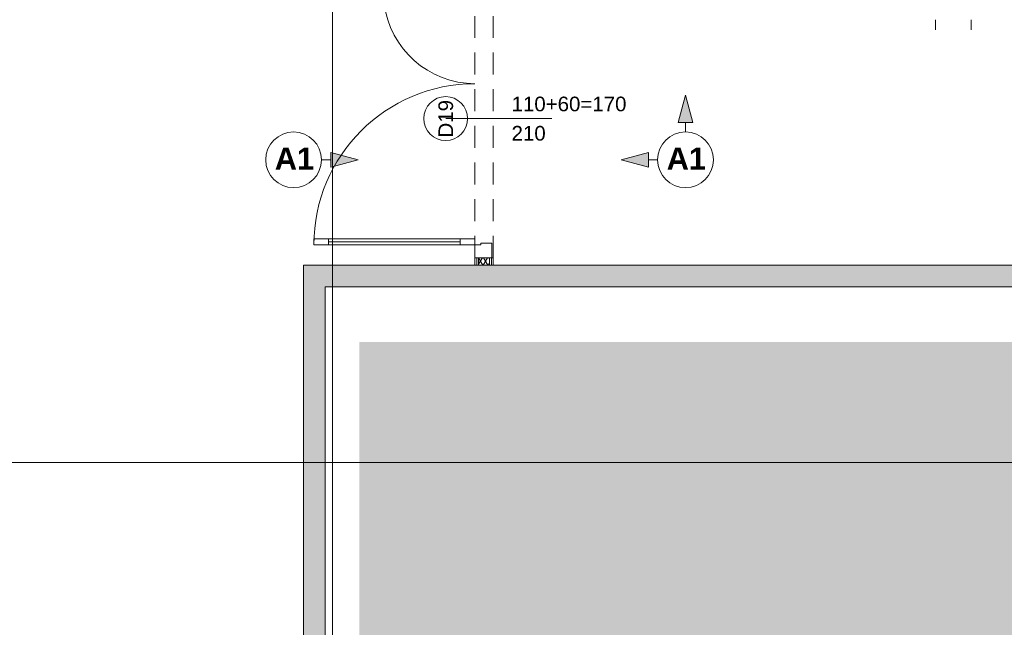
# Paper-space layout 'A-45 WYKOŃCZENIA ŚCIAN - PIĘTRO 0' of a CAD drawing. Header units: millimetres. Extents: x 0 to 500, y 0 to 400.
# Tile 8 of 15: x 226 to 293, y 156 to 197. Entities that reach past the tile are written whole.
import ezdxf
from ezdxf.xclip import XClip

# ---------------------------------------------------------------- set-up
doc = ezdxf.new("R2010")
doc.units = ezdxf.units.MM
doc.header["$MEASUREMENT"] = 0
doc.header["$XCLIPFRAME"] = 0
for name, pattern in [('DASHDOTX2', [1000, 500, -250, 0, -250]), ('Przer. długie kreski', [2.5, 1.5, -1]), ('PRZERYWANA_DU_A', [550, 350, -200])]:
    doc.linetypes.add(name, pattern=pattern)
for name, color, linetype, lineweight in [('0_Nr_pióra__2', 8, 'Continuous', 13), ('A__OKŁADZINY ŚCIAN_Nr_pióra__1', 7, 'Continuous', 20), ('A_ściany proj_Nr_pióra__1', 7, 'Continuous', 20), ('A_ściany_Nr_pióra__1', 7, 'Continuous', 20), ('Drzwi Archicad_Nr_pióra__3', 252, 'Continuous', 13), ('Znaczniki drzwi Archicada_Nr_pióra__3', 252, 'Continuous', 13)]:
    doc.layers.add(name, color=color, linetype=linetype, lineweight=lineweight)
for name, color, linetype in [('A__OKŁADZINY ŚCIAN', 7, 'Continuous'), ('A_podrys', 7, 'Continuous'), ('A_ściany', 7, 'Continuous'), ('A_ściany proj', 7, 'Continuous')]:
    doc.layers.add(name, color=color, linetype=linetype)
for name, color, linetype, lineweight, true_color in [('A__OKŁADZINY ŚCIAN_Nr_pióra__7', 7, 'Continuous', 18, 0x171717), ('A_osie_Nr_pióra__16', 7, 'Continuous', 5, 0x0f0f0f), ('A_ściany proj_Nr_pióra__21', 7, 'Continuous', 5, 0xb0b0b0)]:
    doc.layers.add(name, color=color, linetype=linetype, lineweight=lineweight, true_color=true_color)
doc.styles.add('STYL_AUTOMATYCZNY_3', font='arial.ttf')
doc.styles.add('STYL_AUTOMATYCZNY_4', font='arial.ttf')
pattern_1 = [(0, (-1528.3808, -204.0283), (0, 1), [0, -1])]

# ---------------------------------------------------------------- blocks, each defined once
blk = doc.blocks.new('Rysunek_1_1', base_point=(-1528.381, -204.028))
at = {"linetype": 'Continuous', "lineweight": 0, "true_color": 0x484848}
blk.add_hatch(color=251, dxfattribs=at).paths.add_polyline_path([(90.361, 98.756), (340.811, 98.756), (340.811, 175.047), (248.745, 175.047), (248.745, 105.047), (213.745, 105.047), (213.745, 175.047), (98.745, 175.047), (98.745, 383.857), (90.361, 383.857)])
at = {"layer": 'A__OKŁADZINY ŚCIAN', "linetype": 'Continuous', "lineweight": 0, "true_color": 0x000000}
for points in [[(271.019, 191.884), (270.519, 190.018), (271.519, 190.018)], [(248.658, 187.482), (246.792, 187.982), (246.792, 186.982)], [(266.616, 187.482), (268.483, 186.982), (268.483, 187.982)]]:
    blk.add_hatch(color=18, dxfattribs=at).paths.add_polyline_path(points)
at = {"layer": 'A_ściany', "linetype": 'Continuous', "lineweight": 0, "true_color": 0x000000}
for points in [[(314.616, 180.297), (244.921, 180.297), (246.421, 178.797), (313.116, 178.797)], [(244.921, 180.297), (244.921, 115.391), (246.421, 115.391), (246.421, 178.797)]]:
    blk.add_hatch(color=18, dxfattribs=at).paths.add_polyline_path(points)
at = {"layer": 'A_ściany proj', "linetype": 'Continuous', "lineweight": 13}
h = blk.add_hatch(dxfattribs=at)
h.set_pattern_fill('gypsum_0001', color=8, style=0, pattern_type=2)
h.set_pattern_definition(pattern_1)
h.paths.add_polyline_path([(256.641, 180.297), (256.766, 180.297), (256.766, 180.797), (256.641, 180.797)])
h = blk.add_hatch(dxfattribs=at)
h.set_pattern_fill('gypsum_0001', color=8, style=0, pattern_type=2)
h.set_pattern_definition(pattern_1)
h.paths.add_polyline_path([(256.766, 180.797), (256.766, 180.297), (256.891, 180.297), (256.891, 180.797)])
h = blk.add_hatch(dxfattribs=at)
h.set_pattern_fill('batt_insulation_0001', color=8, style=0, pattern_type=2)
h.set_pattern_definition([(60, (-1528.3808, -204.02828), (-0.25980762, 0.15), []), (120, (-1528.3808, -204.02828), (0.25980762, 0.15), [])])
h.paths.add_polyline_path([(256.891, 180.797), (256.891, 180.297), (257.641, 180.297), (257.641, 180.797)])
h = blk.add_hatch(dxfattribs=at)
h.set_pattern_fill('gypsum_0001', color=8, style=0, pattern_type=2)
h.set_pattern_definition(pattern_1)
h.paths.add_polyline_path([(257.641, 180.297), (257.766, 180.297), (257.766, 180.797), (257.641, 180.797)])
h = blk.add_hatch(dxfattribs=at)
h.set_pattern_fill('gypsum_0001', color=8, style=0, pattern_type=2)
h.set_pattern_definition(pattern_1)
h.paths.add_polyline_path([(257.766, 180.297), (257.891, 180.297), (257.891, 180.797), (257.766, 180.797)])
at = {"layer": '0_Nr_pióra__2', "color": 8, "linetype": 'PRZERYWANA_DU_A', "lineweight": 13, "flags": 128}
blk.add_lwpolyline([(98.745, 383.857), (98.745, 175.047), (213.745, 175.047), (213.745, 105.047), (248.745, 105.047), (248.745, 175.047), (340.811, 175.047)], dxfattribs=at)
at = {"layer": 'A__OKŁADZINY ŚCIAN_Nr_pióra__1', "color": 7, "linetype": 'Continuous', "lineweight": 20}
for p, q in [((271.019, 191.884), (270.519, 190.018)), ((271.019, 191.884), (271.519, 190.018)), ((271.519, 190.018), (270.519, 190.018)), ((271.019, 189.384), (271.019, 190.018)), ((246.792, 186.982), (246.792, 187.982)), ((248.658, 187.482), (246.792, 187.982)), ((266.616, 187.482), (268.483, 187.982)), ((268.483, 187.982), (268.483, 186.982)), ((246.158, 187.482), (246.792, 187.482)), ((248.658, 187.482), (246.792, 186.982)), ((266.616, 187.482), (268.483, 186.982)), ((269.116, 187.482), (268.483, 187.482))]:
    blk.add_line(p, q, dxfattribs=at)
for centre in [(244.255, 187.482), (271.019, 187.482)]:
    blk.add_circle(centre, 1.903, dxfattribs=at)
at = {"layer": 'A__OKŁADZINY ŚCIAN_Nr_pióra__7', "color": 250, "linetype": 'Continuous', "lineweight": 18, "true_color": 0x171717}
for p, q in [((257.891, 196.359), (257.891, 197.047)), ((288.081, 196.359), (288.081, 197.047)), ((290.521, 196.359), (290.521, 197.047))]:
    blk.add_line(p, q, dxfattribs=at)
at = {"layer": 'A_osie_Nr_pióra__16', "color": 250, "linetype": 'DASHDOTX2', "lineweight": 5, "true_color": 0x0f0f0f}
for p, q in [((246.916, 324.505), (246.916, 125.007)), ((340.811, 166.817), (116.612, 166.817))]:
    blk.add_line(p, q, dxfattribs=at)
at = {"layer": 'A_ściany proj_Nr_pióra__1', "color": 7, "linetype": 'Continuous', "lineweight": 20, "flags": 128}
for points in [[(256.641, 180.797), (256.641, 180.297)], [(257.891, 180.297), (257.891, 180.797)]]:
    blk.add_lwpolyline(points, dxfattribs=at)
at = {"layer": 'A_ściany proj_Nr_pióra__21', "color": 253, "linetype": 'Continuous', "lineweight": 5, "true_color": 0xb0b0b0}
for p, q in [((256.641, 180.797), (256.766, 180.797)), ((256.766, 180.797), (256.766, 180.297)), ((256.766, 180.797), (256.891, 180.797)), ((256.891, 180.797), (256.891, 180.297)), ((256.891, 180.797), (257.641, 180.797)), ((257.641, 180.297), (257.641, 180.797)), ((257.641, 180.797), (257.766, 180.797)), ((257.766, 180.297), (257.766, 180.797)), ((257.766, 180.797), (257.791, 180.797)), ((257.791, 180.797), (257.891, 180.797))]:
    blk.add_line(p, q, dxfattribs=at)
at = {"layer": 'A_ściany proj_Nr_pióra__21', "color": 253, "linetype": 'Continuous', "lineweight": 5, "true_color": 0xb0b0b0, "flags": 128}
for points in [[(256.641, 180.297), (256.766, 180.297)], [(256.766, 180.297), (256.891, 180.297)], [(256.891, 180.297), (257.641, 180.297)], [(257.641, 180.297), (257.766, 180.297)], [(257.766, 180.297), (257.891, 180.297)]]:
    blk.add_lwpolyline(points, dxfattribs=at)
at = {"layer": 'A_ściany_Nr_pióra__1', "color": 7, "linetype": 'Continuous', "lineweight": 20, "flags": 128}
for points in [[(311.771, 180.297), (244.921, 180.297)], [(244.921, 180.297), (244.921, 115.391)], [(246.421, 178.797), (313.116, 178.797)], [(246.421, 115.391), (246.421, 178.797)]]:
    blk.add_lwpolyline(points, dxfattribs=at)
at = {"layer": 'Drzwi Archicad_Nr_pióra__3', "color": 252, "linetype": 'Przer. długie kreski', "lineweight": 13}
for p, q in [((256.641, 199.797), (256.641, 180.797)), ((257.891, 199.797), (257.891, 180.797))]:
    blk.add_line(p, q, dxfattribs=at)
at = {"layer": 'Drzwi Archicad_Nr_pióra__3', "color": 252, "linetype": 'Continuous', "lineweight": 13}
for p, q in [((246.641, 182.077), (245.641, 182.077)), ((245.641, 182.077), (245.641, 181.677)), ((245.641, 181.677), (246.641, 181.677)), ((246.641, 181.677), (246.641, 182.077)), ((246.641, 181.877), (255.641, 181.877)), ((256.641, 182.077), (255.641, 182.077)), ((255.641, 182.077), (255.641, 181.677)), ((255.641, 181.677), (256.641, 181.677)), ((256.641, 181.677), (256.641, 182.077)), ((256.641, 180.797), (256.641, 181.677)), ((256.641, 181.677), (257.041, 181.677)), ((257.041, 181.677), (257.041, 181.797)), ((257.041, 181.797), (257.791, 181.797)), ((257.791, 181.797), (257.791, 180.797)), ((257.791, 180.797), (256.641, 180.797)), ((256.641, 180.797), (256.766, 180.797)), ((256.641, 180.797), (256.766, 180.797)), ((256.766, 180.797), (256.891, 180.797)), ((256.766, 180.797), (256.891, 180.797)), ((256.891, 180.797), (257.641, 180.797)), ((256.891, 180.797), (257.641, 180.797)), ((257.641, 180.797), (257.766, 180.797)), ((257.641, 180.797), (257.766, 180.797)), ((257.766, 180.797), (257.791, 180.797)), ((257.766, 180.797), (257.791, 180.797)), ((257.791, 180.797), (257.891, 180.797))]:
    blk.add_line(p, q, dxfattribs=at)
at = {"layer": 'Drzwi Archicad_Nr_pióra__3', "color": 252, "linetype": 'Continuous', "lineweight": 13, "flags": 128}
for points in [[(246.641, 181.877), (255.641, 181.877), (255.641, 182.077), (246.641, 182.077)], [(246.641, 181.677), (255.641, 181.677), (255.641, 181.877), (246.641, 181.877)]]:
    blk.add_lwpolyline(points, close=True, dxfattribs=at)
at = {"layer": 'Drzwi Archicad_Nr_pióra__3', "color": 252, "linetype": 'Continuous', "lineweight": 13}
for centre, radius, start, end in [((256.641, 198.917), 6.24, 103.49925, 270), ((256.641, 181.677), 11, 90, 180)]:
    blk.add_arc(centre, radius, start, end, dxfattribs=at)
at = {"layer": 'Znaczniki drzwi Archicada_Nr_pióra__3', "color": 252, "linetype": 'Continuous', "lineweight": 13}
blk.add_line((254.641, 190.297), (261.891, 190.297), dxfattribs=at)
at = {"layer": 'Znaczniki drzwi Archicada_Nr_pióra__3', "color": 252, "linetype": 'Continuous', "lineweight": 13, "flags": 128}
blk.add_lwpolyline([(254.641, 191.797, 1), (254.641, 188.797, 1)], format="xyb", close=True, dxfattribs=at)
at = {"layer": 'A__OKŁADZINY ŚCIAN_Nr_pióra__1', "color": 7, "linetype": 'Continuous', "lineweight": 20, "char_height": 1.5, "attachment_point": 4, "style": 'STYL_AUTOMATYCZNY_3'}
for insert in [(242.973, 187.567), (269.737, 187.567)]:
    blk.add_mtext('\\A1;{\\pql;\\fArial|b1|i0|c238|p0;\\W1.000000;A1}', dxfattribs=dict(at, insert=insert))
at = {"layer": 'Znaczniki drzwi Archicada_Nr_pióra__3', "color": 252, "linetype": 'Continuous', "lineweight": 13, "char_height": 1, "attachment_point": 7, "style": 'STYL_AUTOMATYCZNY_4'}
for s, insert in [('\\A1;{\\pql;\\fArial CE|b0|i0|c238|p0;\\W1.000000;110+60=170}', (259.141, 190.779)), ('\\A1;{\\pql;\\fArial CE|b0|i0|c238|p0;\\W1.000000;210}', (259.141, 188.779))]:
    blk.add_mtext(s, dxfattribs=dict(at, insert=insert))
at = {"layer": 'Znaczniki drzwi Archicada_Nr_pióra__3', "color": 252, "linetype": 'Continuous', "lineweight": 13, "insert": (255.159, 189.002), "char_height": 1, "attachment_point": 7, "rotation": 90, "style": 'STYL_AUTOMATYCZNY_4'}
blk.add_mtext('\\A1;{\\pql;\\fArial CE|b0|i0|c238|p0;\\W1.000000;D19}', dxfattribs=at)

psp = doc.layouts.new('A-45 WYKOŃCZENIA ŚCIAN - PIĘTRO 0')

# ---------------------------------------------------------------- block references
at = {"layer": 'A_podrys', "color": 37, "linetype": 'Continuous', "lineweight": 5, "true_color": 0x656532}
ref = psp.add_blockref('Rysunek_1_1', (-1528.381, -204.028), dxfattribs=at)
XClip(ref).set_block_clipping_path([(90.3605497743, 98.7556093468), (340.8105210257, 383.8565524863)])

doc.saveas('drawing.dxf')
